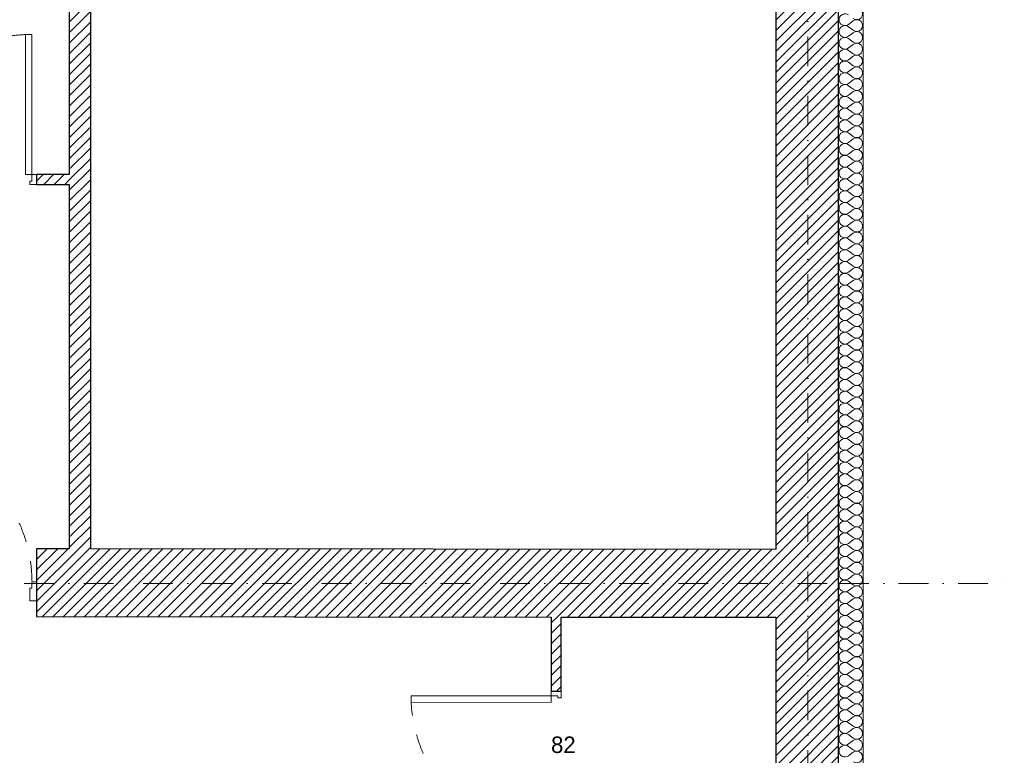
# Model space of a CAD drawing. Header units: millimetres. Extents: x 172139 to 266886, y 98118 to 138225.
# Tile 119 of 123: x 245941 to 251901, y 114331 to 118786. Entities that reach past the tile are written whole.
import ezdxf
from ezdxf.enums import TextEntityAlignment as Align

# ---------------------------------------------------------------- set-up
doc = ezdxf.new("R2010")
doc.units = ezdxf.units.MM
doc.header["$MEASUREMENT"] = 0
doc.linetypes.add('Kropki i Kreski', pattern=[360, 180, -90, 0, -90])
doc.linetypes.add('Przerywana', pattern=[240, 120, -120])
for name, color, linetype in [('Drzwi ArchiCAD', 7, 'Continuous'), ('Konstrukcja - Siatki mod', 7, 'Continuous'), ('KR_INW', 7, 'Continuous'), ('NAPIS_SODON', 7, 'Continuous'), ('Znaczniki drzwi ArchiCADa', 7, 'Continuous')]:
    doc.layers.add(name, color=color, linetype=linetype)
for name, color, linetype, lineweight in [('Drzwi ArchiCAD_Nr_pióra__1', 7, 'Continuous', 13), ('Drzwi ArchiCAD_Nr_pióra__27', 7, 'Continuous', 25), ('KR_INW_Nr_pióra__101', 252, 'Continuous', 5), ('KR_INW_Nr_pióra__27', 7, 'Continuous', 25), ('KR_INW_Nr_pióra__47', 7, 'Continuous', 15), ('NAPIS_SODON_Nr_pióra__1', 7, 'Continuous', 13), ('Znaczniki drzwi ArchiCADa_Nr_pióra__7', 7, 'Continuous', 13)]:
    doc.layers.add(name, color=color, linetype=linetype, lineweight=lineweight)
for name, color, linetype, lineweight, true_color in [('Konstrukcja - Siatki mod_Nr_pióra__48', 7, 'Continuous', 15, 0xa80f02), ('KR_INW_Nr_pióra__102', 7, 'Continuous', 5, 0xcccccc), ('Znaczniki drzwi ArchiCADa_Nr_pióra__20', 7, 'Continuous', 13, 0xb00000)]:
    doc.layers.add(name, color=color, linetype=linetype, lineweight=lineweight, true_color=true_color)
doc.styles.add('GENERATED_STYLE_1', font='txt')
pattern_1 = [(45, (0, 0), (-31.819804, 31.819804), [])]

# ---------------------------------------------------------------- blocks, each defined once
blk = doc.blocks.new('Strop_1', base_point=(179225, 121523.3))
at = {"layer": 'NAPIS_SODON_Nr_pióra__1', "linetype": 'Continuous', "flags": 128}
blk.add_lwpolyline([(179225, 121523.3), (179225.9, 107003.8), (250898.3, 107008.3), (250897.4, 121527.8)], close=True, dxfattribs=at)
blk = doc.blocks.new('*X214')
at = {"layer": 'KR_INW_Nr_pióra__102', "linetype": 'Continuous'}
for p, q in [((250986.7, 118778.6), (250958.1, 118757.1)), ((250986.7, 118721.4), (250958.1, 118742.9)), ((250986.7, 118707.1), (250958.1, 118685.7)), ((250986.7, 118650), (250958.1, 118671.4)), ((250986.7, 118635.7), (250958.1, 118614.3)), ((250986.7, 118578.6), (250958.1, 118600)), ((250986.7, 118564.3), (250958.1, 118542.9)), ((250986.7, 118507.1), (250958.1, 118528.6)), ((250986.7, 118492.9), (250958.1, 118471.4)), ((250986.7, 118435.7), (250958.1, 118457.1)), ((250986.7, 118421.4), (250958.1, 118400)), ((250986.7, 118364.3), (250958.1, 118385.7)), ((250986.7, 118350), (250958.1, 118328.6)), ((250986.7, 118292.9), (250958.1, 118314.3)), ((250986.7, 118278.6), (250958.1, 118257.1)), ((250986.7, 118221.4), (250958.1, 118242.9)), ((250986.7, 118207.1), (250958.1, 118185.7)), ((250986.7, 118150), (250958.1, 118171.4)), ((250986.7, 118135.7), (250958.1, 118114.3)), ((250986.7, 118078.6), (250958.1, 118100)), ((250986.7, 118064.3), (250958.1, 118042.9)), ((250986.7, 118007.1), (250958.1, 118028.6)), ((250986.7, 117992.9), (250958.1, 117971.4)), ((250986.7, 117935.7), (250958.1, 117957.1)), ((250986.7, 117921.4), (250958.1, 117900)), ((250986.7, 117864.3), (250958.1, 117885.7)), ((250986.7, 117850), (250958.1, 117828.6)), ((250986.7, 117792.9), (250958.1, 117814.3)), ((250986.7, 117778.6), (250958.1, 117757.1)), ((250986.7, 117721.4), (250958.1, 117742.9)), ((250986.7, 117707.1), (250958.1, 117685.7)), ((250986.7, 117650), (250958.1, 117671.4)), ((250986.7, 117635.7), (250958.1, 117614.3)), ((250986.7, 117578.6), (250958.1, 117600)), ((250986.7, 117564.3), (250958.1, 117542.9)), ((250986.7, 117507.1), (250958.1, 117528.6)), ((250986.7, 117492.9), (250958.1, 117471.4)), ((250986.7, 117435.7), (250958.1, 117457.1)), ((250986.7, 117421.4), (250958.1, 117400)), ((250986.7, 117364.3), (250958.1, 117385.7)), ((250986.7, 117350), (250958.1, 117328.6)), ((250986.7, 117292.9), (250958.1, 117314.3)), ((250986.7, 117278.6), (250958.1, 117257.1)), ((250986.7, 117221.4), (250958.1, 117242.9)), ((250986.7, 117207.1), (250958.1, 117185.7)), ((250986.7, 117150), (250958.1, 117171.4)), ((250986.7, 117135.7), (250958.1, 117114.3)), ((250986.7, 117078.6), (250958.1, 117100)), ((250986.7, 117064.3), (250958.1, 117042.9)), ((250986.7, 117007.1), (250958.1, 117028.6)), ((250986.7, 116992.9), (250958.1, 116971.4)), ((250986.7, 116935.7), (250958.1, 116957.1)), ((250986.7, 116921.4), (250958.1, 116900)), ((250986.7, 116864.3), (250958.1, 116885.7)), ((250986.7, 116850), (250958.1, 116828.6)), ((250986.7, 116792.9), (250958.1, 116814.3)), ((250986.7, 116778.6), (250958.1, 116757.1)), ((250986.7, 116721.4), (250958.1, 116742.9)), ((250986.7, 116707.1), (250958.1, 116685.7)), ((250986.7, 116650), (250958.1, 116671.4)), ((250986.7, 116635.7), (250958.1, 116614.3)), ((250986.7, 116578.6), (250958.1, 116600)), ((250986.7, 116564.3), (250958.1, 116542.9)), ((250986.7, 116507.1), (250958.1, 116528.6)), ((250986.7, 116492.9), (250958.1, 116471.4)), ((250986.7, 116435.7), (250958.1, 116457.1)), ((250986.7, 116421.4), (250958.1, 116400)), ((250986.7, 116364.3), (250958.1, 116385.7)), ((250986.7, 116350), (250958.1, 116328.6)), ((250986.7, 116292.9), (250958.1, 116314.3)), ((250986.7, 116278.6), (250958.1, 116257.1)), ((250986.7, 116221.4), (250958.1, 116242.9)), ((250986.7, 116207.1), (250958.1, 116185.7)), ((250986.7, 116150), (250958.1, 116171.4)), ((250986.7, 116135.7), (250958.1, 116114.3)), ((250986.7, 116078.6), (250958.1, 116100)), ((250986.7, 116064.3), (250958.1, 116042.9)), ((250986.7, 116007.1), (250958.1, 116028.6)), ((250986.7, 115992.9), (250958.1, 115971.4)), ((250986.7, 115935.7), (250958.1, 115957.1)), ((250986.7, 115921.4), (250958.1, 115900)), ((250986.7, 115864.3), (250958.1, 115885.7)), ((250986.7, 115850), (250958.1, 115828.6)), ((250986.7, 115792.9), (250958.1, 115814.3)), ((250986.7, 115778.6), (250958.1, 115757.1)), ((250986.7, 115721.4), (250958.1, 115742.9)), ((250986.7, 115707.1), (250958.1, 115685.7)), ((250986.7, 115650), (250958.1, 115671.4)), ((250986.7, 115635.7), (250958.1, 115614.3)), ((250986.7, 115578.6), (250958.1, 115600)), ((250986.7, 115564.3), (250958.1, 115542.9)), ((250986.7, 115507.1), (250958.1, 115528.6)), ((250986.7, 115492.9), (250958.1, 115471.4)), ((250986.7, 115435.7), (250958.1, 115457.1)), ((250986.7, 115421.4), (250958.1, 115400)), ((250986.7, 115364.3), (250958.1, 115385.7)), ((250986.7, 115350), (250958.1, 115328.6)), ((250986.7, 115292.9), (250958.1, 115314.3)), ((250986.7, 115278.6), (250958.1, 115257.1)), ((250986.7, 115221.4), (250958.1, 115242.9)), ((250986.7, 115207.1), (250958.1, 115185.7)), ((250986.7, 115150), (250958.1, 115171.4)), ((250986.7, 115135.7), (250958.1, 115114.3)), ((250986.7, 115078.6), (250958.1, 115100)), ((250986.7, 115064.3), (250958.1, 115042.9)), ((250986.7, 115007.1), (250958.1, 115028.6)), ((250986.7, 114992.9), (250958.1, 114971.4)), ((250986.7, 114935.7), (250958.1, 114957.1)), ((250986.7, 114921.4), (250958.1, 114900)), ((250986.7, 114864.3), (250958.1, 114885.7)), ((250986.7, 114850), (250958.1, 114828.6)), ((250986.7, 114792.9), (250958.1, 114814.3)), ((250986.7, 114778.6), (250958.1, 114757.1)), ((250986.7, 114721.4), (250958.1, 114742.9)), ((250986.7, 114707.1), (250958.1, 114685.7)), ((250986.7, 114650), (250958.1, 114671.4)), ((250986.7, 114635.7), (250958.1, 114614.3)), ((250986.7, 114578.6), (250958.1, 114600)), ((250986.7, 114564.3), (250958.1, 114542.9)), ((250986.7, 114507.1), (250958.1, 114528.6)), ((250986.7, 114492.9), (250958.1, 114471.4)), ((250986.7, 114435.7), (250958.1, 114457.1)), ((250986.7, 114421.4), (250958.1, 114400)), ((250986.7, 114364.3), (250958.1, 114385.7)), ((250986.7, 114350), (250958.1, 114328.6))]:
    blk.add_line(p, q, dxfattribs=at)
for centre, start, end in [((250936.7, 118785.7), 53.1301, 180), ((251008.1, 118821.4), 233.1301, 126.8699), ((250936.7, 118785.7), 180, 306.8699), ((250936.7, 118714.3), 53.1301, 180), ((251008.1, 118750), 233.1301, 126.8699), ((250936.7, 118714.3), 180, 306.8699), ((251008.1, 118678.6), 233.1301, 126.8699), ((250936.7, 118642.9), 53.1301, 180), ((250936.7, 118642.9), 180, 306.8699), ((251008.1, 118607.1), 233.1301, 126.8699), ((250936.7, 118571.4), 53.1301, 180), ((250936.7, 118571.4), 180, 306.8699), ((251008.1, 118535.7), 233.1301, 126.8699), ((250936.7, 118500), 53.1301, 180), ((250936.7, 118500), 180, 306.8699), ((250936.7, 118428.6), 53.1301, 180), ((251008.1, 118464.3), 233.1301, 126.8699), ((250936.7, 118428.6), 180, 306.8699), ((250936.7, 118357.1), 53.1301, 180), ((251008.1, 118392.9), 233.1301, 126.8699), ((250936.7, 118357.1), 180, 306.8699), ((251008.1, 118321.4), 233.1301, 126.8699), ((250936.7, 118285.7), 53.1301, 180), ((250936.7, 118285.7), 180, 306.8699), ((251008.1, 118250), 233.1301, 126.8699), ((250936.7, 118214.3), 53.1301, 180), ((250936.7, 118214.3), 180, 306.8699), ((251008.1, 118178.6), 233.1301, 126.8699), ((250936.7, 118142.9), 53.1301, 180), ((250936.7, 118142.9), 180, 306.8699), ((250936.7, 118071.4), 53.1301, 180), ((251008.1, 118107.1), 233.1301, 126.8699), ((250936.7, 118071.4), 180, 306.8699), ((250936.7, 118000), 53.1301, 180), ((251008.1, 118035.7), 233.1301, 126.8699), ((250936.7, 118000), 180, 306.8699), ((251008.1, 117964.3), 233.1301, 126.8699), ((250936.7, 117928.6), 53.1301, 180), ((250936.7, 117928.6), 180, 306.8699), ((251008.1, 117892.9), 233.1301, 126.8699), ((250936.7, 117857.1), 53.1301, 180), ((250936.7, 117857.1), 180, 306.8699), ((251008.1, 117821.4), 233.1301, 126.8699), ((250936.7, 117785.7), 53.1301, 180), ((250936.7, 117785.7), 180, 306.8699), ((251008.1, 117750), 233.1301, 126.8699), ((250936.7, 117714.3), 53.1301, 180), ((250936.7, 117714.3), 180, 306.8699), ((250936.7, 117642.9), 53.1301, 180), ((251008.1, 117678.6), 233.1301, 126.8699), ((250936.7, 117642.9), 180, 306.8699), ((250936.7, 117571.4), 53.1301, 180), ((251008.1, 117607.1), 233.1301, 126.8699), ((250936.7, 117571.4), 180, 306.8699), ((251008.1, 117535.7), 233.1301, 126.8699), ((250936.7, 117500), 53.1301, 180), ((250936.7, 117500), 180, 306.8699), ((251008.1, 117464.3), 233.1301, 126.8699), ((250936.7, 117428.6), 53.1301, 180), ((250936.7, 117428.6), 180, 306.8699), ((251008.1, 117392.9), 233.1301, 126.8699), ((250936.7, 117357.1), 53.1301, 180), ((250936.7, 117357.1), 180, 306.8699), ((250936.7, 117285.7), 53.1301, 180), ((251008.1, 117321.4), 233.1301, 126.8699), ((250936.7, 117285.7), 180, 306.8699), ((250936.7, 117214.3), 53.1301, 180), ((251008.1, 117250), 233.1301, 126.8699), ((250936.7, 117214.3), 180, 306.8699), ((251008.1, 117178.6), 233.1301, 126.8699), ((250936.7, 117142.9), 53.1301, 180), ((250936.7, 117142.9), 180, 306.8699), ((251008.1, 117107.1), 233.1301, 126.8699), ((250936.7, 117071.4), 53.1301, 180), ((250936.7, 117071.4), 180, 306.8699), ((251008.1, 117035.7), 233.1301, 126.8699), ((250936.7, 117000), 53.1301, 180), ((250936.7, 117000), 180, 306.8699), ((250936.7, 116928.6), 53.1301, 180), ((251008.1, 116964.3), 233.1301, 126.8699), ((250936.7, 116928.6), 180, 306.8699), ((250936.7, 116857.1), 53.1301, 180), ((251008.1, 116892.9), 233.1301, 126.8699), ((250936.7, 116857.1), 180, 306.8699), ((251008.1, 116821.4), 233.1301, 126.8699), ((250936.7, 116785.7), 53.1301, 180), ((250936.7, 116785.7), 180, 306.8699), ((251008.1, 116750), 233.1301, 126.8699), ((250936.7, 116714.3), 53.1301, 180), ((250936.7, 116714.3), 180, 306.8699), ((251008.1, 116678.6), 233.1301, 126.8699), ((250936.7, 116642.9), 53.1301, 180), ((250936.7, 116642.9), 180, 306.8699), ((250936.7, 116571.4), 53.1301, 180), ((251008.1, 116607.1), 233.1301, 126.8699), ((250936.7, 116571.4), 180, 306.8699), ((250936.7, 116500), 53.1301, 180), ((251008.1, 116535.7), 233.1301, 126.8699), ((250936.7, 116500), 180, 306.8699), ((251008.1, 116464.3), 233.1301, 126.8699), ((250936.7, 116428.6), 53.1301, 180), ((250936.7, 116428.6), 180, 306.8699), ((251008.1, 116392.9), 233.1301, 126.8699), ((250936.7, 116357.1), 53.1301, 180), ((250936.7, 116357.1), 180, 306.8699), ((251008.1, 116321.4), 233.1301, 126.8699), ((250936.7, 116285.7), 53.1301, 180), ((250936.7, 116285.7), 180, 306.8699), ((250936.7, 116214.3), 53.1301, 180), ((251008.1, 116250), 233.1301, 126.8699), ((250936.7, 116214.3), 180, 306.8699), ((250936.7, 116142.9), 53.1301, 180), ((251008.1, 116178.6), 233.1301, 126.8699), ((250936.7, 116142.9), 180, 306.8699), ((251008.1, 116107.1), 233.1301, 126.8699), ((250936.7, 116071.4), 53.1301, 180), ((250936.7, 116071.4), 180, 306.8699), ((251008.1, 116035.7), 233.1301, 126.8699), ((250936.7, 116000), 53.1301, 180), ((250936.7, 116000), 180, 306.8699), ((251008.1, 115964.3), 233.1301, 126.8699), ((250936.7, 115928.6), 53.1301, 180), ((250936.7, 115928.6), 180, 306.8699), ((250936.7, 115857.1), 53.1301, 180), ((251008.1, 115892.9), 233.1301, 126.8699), ((250936.7, 115857.1), 180, 306.8699), ((250936.7, 115785.7), 53.1301, 180), ((251008.1, 115821.4), 233.1301, 126.8699), ((250936.7, 115785.7), 180, 306.8699), ((251008.1, 115750), 233.1301, 126.8699), ((250936.7, 115714.3), 53.1301, 180), ((250936.7, 115714.3), 180, 306.8699), ((251008.1, 115678.6), 233.1301, 126.8699), ((250936.7, 115642.9), 53.1301, 180), ((250936.7, 115642.9), 180, 306.8699), ((251008.1, 115607.1), 233.1301, 126.8699), ((250936.7, 115571.4), 53.1301, 180), ((250936.7, 115571.4), 180, 306.8699), ((250936.7, 115500), 53.1301, 180), ((251008.1, 115535.7), 233.1301, 126.8699), ((250936.7, 115500), 180, 306.8699), ((250936.7, 115428.6), 53.1301, 180), ((251008.1, 115464.3), 233.1301, 126.8699), ((250936.7, 115428.6), 180, 306.8699), ((251008.1, 115392.9), 233.1301, 126.8699), ((250936.7, 115357.1), 53.1301, 180), ((250936.7, 115357.1), 180, 306.8699), ((251008.1, 115321.4), 233.1301, 126.8699), ((250936.7, 115285.7), 53.1301, 180), ((250936.7, 115285.7), 180, 306.8699), ((251008.1, 115250), 233.1301, 126.8699), ((250936.7, 115214.3), 53.1301, 180), ((250936.7, 115214.3), 180, 306.8699), ((250936.7, 115142.9), 53.1301, 180), ((251008.1, 115178.6), 233.1301, 126.8699), ((250936.7, 115142.9), 180, 306.8699), ((250936.7, 115071.4), 53.1301, 180), ((251008.1, 115107.1), 233.1301, 126.8699), ((250936.7, 115071.4), 180, 306.8699), ((251008.1, 115035.7), 233.1301, 126.8699), ((250936.7, 115000), 53.1301, 180), ((250936.7, 115000), 180, 306.8699), ((251008.1, 114964.3), 233.1301, 126.8699), ((250936.7, 114928.6), 53.1301, 180), ((250936.7, 114928.6), 180, 306.8699), ((251008.1, 114892.9), 233.1301, 126.8699), ((250936.7, 114857.1), 53.1301, 180), ((250936.7, 114857.1), 180, 306.8699), ((250936.7, 114785.7), 53.1301, 180), ((251008.1, 114821.4), 233.1301, 126.8699), ((250936.7, 114785.7), 180, 306.8699), ((250936.7, 114714.3), 53.1301, 180), ((251008.1, 114750), 233.1301, 126.8699), ((250936.7, 114714.3), 180, 306.8699), ((251008.1, 114678.6), 233.1301, 126.8699), ((250936.7, 114642.9), 53.1301, 180), ((250936.7, 114642.9), 180, 306.8699), ((251008.1, 114607.1), 233.1301, 126.8699), ((250936.7, 114571.4), 53.1301, 180), ((250936.7, 114571.4), 180, 306.8699), ((251008.1, 114535.7), 233.1301, 126.8699), ((250936.7, 114500), 53.1301, 180), ((250936.7, 114500), 180, 306.8699), ((250936.7, 114428.6), 53.1301, 180), ((251008.1, 114464.3), 233.1301, 126.8699), ((250936.7, 114428.6), 180, 306.8699), ((250936.7, 114357.1), 53.1301, 180), ((251008.1, 114392.9), 233.1301, 126.8699), ((250936.7, 114357.1), 180, 306.8699), ((251008.1, 114321.4), 233.1301, 126.8699)]:
    blk.add_arc(centre, 35.7, start, end, dxfattribs=at)
blk = doc.blocks.new('Ściana_4', base_point=(251047.4, 121675.6))
at = {"layer": 'KR_INW_Nr_pióra__101', "linetype": 'Continuous'}
h = blk.add_hatch(dxfattribs=at)
h.set_pattern_fill('Cegła_licówka', color=256, style=0, pattern_type=2)
h.set_pattern_definition(pattern_1)
h.paths.add_polyline_path([(250897.4, 107005.1), (250897.4, 121525.6), (250517.4, 121145.6), (250517.4, 107385.1)])
at = {"layer": 'KR_INW_Nr_pióra__27', "linetype": 'Continuous'}
blk.add_line((250897.4, 107005.1), (250897.4, 121525.6), dxfattribs=at)
at = {"layer": 'KR_INW_Nr_pióra__27', "linetype": 'Continuous', "flags": 128}
for points in [[(250517.4, 121145.6), (250517.4, 115577.2)], [(250517.4, 115167.2), (250517.4, 113415.9)]]:
    blk.add_lwpolyline(points, dxfattribs=at)
at = {"layer": 'KR_INW_Nr_pióra__47', "linetype": 'Continuous', "flags": 128}
blk.add_lwpolyline([(251047.4, 106855.1), (251047.4, 121675.6)], dxfattribs=at)
at = {"layer": 'KR_INW'}
blk.add_blockref('*X214', (0, 0), dxfattribs=at)
blk = doc.blocks.new('Drzwi 19_6')
at = {"layer": 'Drzwi ArchiCAD_Nr_pióra__1', "linetype": 'Continuous'}
for p, q in [((381.9, 0), (381.9, 843.8)), ((381.9, 843.8), (421.9, 843.8)), ((421.9, 843.8), (421.9, 0)), ((-421.9, 0), (-449.9, 0)), ((-449.9, 0), (-449.9, -115)), ((-421.9, -40), (-421.9, 0)), ((421.9, 0), (381.9, 0)), ((449.9, 0), (421.9, 0)), ((421.9, 0), (421.9, -40)), ((449.9, -115), (449.9, 0)), ((-409.9, -40), (-421.9, -40)), ((-409.9, -115), (-409.9, -40)), ((421.9, -40), (409.9, -40)), ((409.9, -40), (409.9, -115)), ((-449.9, -115), (-409.9, -115)), ((409.9, -115), (449.9, -115))]:
    blk.add_line(p, q, dxfattribs=at)
at = {"layer": 'Drzwi ArchiCAD_Nr_pióra__1', "linetype": 'Przerywana'}
blk.add_arc((421.9, 0), 843.8, 90, 180, dxfattribs=at)
at = {"layer": 'Drzwi ArchiCAD_Nr_pióra__27', "linetype": 'Continuous'}
for p, q in [((-449.9, 0), (-449.9, -115)), ((449.9, 0), (449.9, -115))]:
    blk.add_line(p, q, dxfattribs=at)
blk = doc.blocks.new('Ściana_25', base_point=(230442, 115191.6))
at = {"layer": 'KR_INW_Nr_pióra__101', "linetype": 'Continuous'}
h = blk.add_hatch(dxfattribs=at)
h.set_pattern_fill('Cegła_licówka', color=256, style=0, pattern_type=2)
h.set_pattern_definition(pattern_1)
h.paths.add_polyline_path([(246042.2, 115172.6), (250517.4, 115167.2), (250517.4, 115577.2), (246042.7, 115582.6), (246042.5, 115382.6), (246042.3, 115267.6)])
at = {"layer": 'KR_INW_Nr_pióra__27', "linetype": 'Continuous'}
for p, q in [((246042.7, 115582.6), (246042.5, 115382.6)), ((246042.5, 115382.6), (246042.3, 115267.6)), ((246042.3, 115267.6), (246042.2, 115172.6))]:
    blk.add_line(p, q, dxfattribs=at)
at = {"layer": 'KR_INW_Nr_pióra__27', "linetype": 'Continuous', "flags": 128}
for points in [[(246240.9, 115582.4), (246042.7, 115582.6)], [(250517.4, 115577.2), (246370.9, 115582.2)], [(246042.2, 115172.6), (249158.4, 115168.8)], [(249218.4, 115168.8), (250517.4, 115167.2)]]:
    blk.add_lwpolyline(points, dxfattribs=at)
at = {"layer": 'Drzwi ArchiCAD', "linetype": 'Continuous', "xscale": -0.9999999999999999, "zscale": 1000, "rotation": 359.9303963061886}
blk.add_blockref('Drzwi 19_6', (245592.6, 115383.2), dxfattribs=at)
blk = doc.blocks.new('Drzwi 19_28')
at = {"layer": 'Drzwi ArchiCAD_Nr_pióra__1', "linetype": 'Continuous'}
for p, q in [((384.1, 0), (384.1, 848.3)), ((384.1, 848.3), (424.1, 848.3)), ((424.1, 848.3), (424.1, 0)), ((-424.1, 0), (-452.1, 0)), ((-452.1, 0), (-452.1, -60)), ((-424.1, -40), (-424.1, 0)), ((424.1, 0), (384.1, 0)), ((452.1, 0), (424.1, 0)), ((424.1, 0), (424.1, -40)), ((452.1, -60), (452.1, 0)), ((-412.1, -40), (-424.1, -40)), ((-412.1, -60), (-412.1, -40)), ((424.1, -40), (412.1, -40)), ((412.1, -40), (412.1, -60)), ((-452.1, -60), (-412.1, -60)), ((412.1, -60), (452.1, -60))]:
    blk.add_line(p, q, dxfattribs=at)
at = {"layer": 'Drzwi ArchiCAD_Nr_pióra__1', "linetype": 'Przerywana'}
blk.add_arc((424.1, 0), 848.3, 90, 180, dxfattribs=at)
at = {"layer": 'Drzwi ArchiCAD_Nr_pióra__27', "linetype": 'Continuous'}
for p, q in [((-452.1, 0), (-452.1, -60)), ((452.1, 0), (452.1, -60))]:
    blk.add_line(p, q, dxfattribs=at)
blk = doc.blocks.new('Znacznik Wym 19_20')
at = {"layer": 'Znaczniki drzwi ArchiCADa_Nr_pióra__20', "linetype": 'Continuous'}
blk.add_line((0, 250), (0, -360), dxfattribs=at)
at = {"layer": 'Znaczniki drzwi ArchiCADa_Nr_pióra__7', "style": 'GENERATED_STYLE_1'}
for tag, p in [('AC_MarkerText_2', (-17.6, -97.3)), ('AC_MarkerText_3', (182.4, -161.3))]:
    blk.add_attdef(tag, text='', height=100, rotation=90, dxfattribs=at).set_placement(p, align=Align.BOTTOM_LEFT)
blk = doc.blocks.new('Ściana_72', base_point=(243274.7, 117848.3))
at = {"layer": 'KR_INW_Nr_pióra__101', "linetype": 'Continuous'}
h = blk.add_hatch(dxfattribs=at)
h.set_pattern_fill('Cegła_licówka', color=256, style=0, pattern_type=2)
h.set_pattern_definition(pattern_1)
h.paths.add_polyline_path([(243654.7, 117788.3), (245138.5, 117788.3), (245138.5, 117848.3), (243654.7, 117848.3)])
h = blk.add_hatch(dxfattribs=at)
h.set_pattern_fill('Cegła_licówka', color=256, style=0, pattern_type=2)
h.set_pattern_definition(pattern_1)
h.paths.add_polyline_path([(246042.7, 117848.3), (246042.7, 117788.3), (246240.9, 117788.3), (246240.9, 117848.3)])
at = {"layer": 'KR_INW_Nr_pióra__27', "linetype": 'Continuous'}
for p, q in [((245138.5, 117848.3), (245138.5, 117788.3)), ((246042.7, 117848.3), (246042.7, 117788.3))]:
    blk.add_line(p, q, dxfattribs=at)
at = {"layer": 'KR_INW_Nr_pióra__27', "linetype": 'Continuous', "flags": 128}
for points in [[(245138.5, 117848.3), (243654.7, 117848.3)], [(246240.9, 117848.3), (246042.7, 117848.3)], [(243654.7, 117788.3), (244852.7, 117788.3)], [(244912.7, 117788.3), (245138.5, 117788.3)], [(246042.7, 117788.3), (246240.9, 117788.3)]]:
    blk.add_lwpolyline(points, dxfattribs=at)
at = {"layer": 'Drzwi ArchiCAD', "linetype": 'Continuous', "zscale": 1000}
blk.add_blockref('Drzwi 19_28', (245590.6, 117848.3), dxfattribs=at)
at = {"layer": 'Znaczniki drzwi ArchiCADa', "color": 14, "lineweight": 13, "true_color": 0xb00000}
ref = blk.add_blockref('Znacznik Wym 19_20', (245590.6, 117848.3), dxfattribs=at)
ref.add_attrib('AC_MarkerText_2', '82', dxfattribs={"layer": 'Znaczniki drzwi ArchiCADa_Nr_pióra__7', "color": 7, "height": 100, "rotation": 90, "style": 'GENERATED_STYLE_1'}).set_placement((245572.9, 117750.9), align=Align.BOTTOM_LEFT)
ref.add_attrib('AC_MarkerText_3', '206', dxfattribs={"layer": 'Znaczniki drzwi ArchiCADa_Nr_pióra__7', "color": 7, "height": 100, "rotation": 90, "style": 'GENERATED_STYLE_1'}).set_placement((245772.9, 117686.9), align=Align.BOTTOM_LEFT)
blk = doc.blocks.new('Ściana_74', base_point=(246240.9, 115172.4))
at = {"layer": 'KR_INW_Nr_pióra__101', "linetype": 'Continuous'}
h = blk.add_hatch(dxfattribs=at)
h.set_pattern_fill('Cegła_licówka', color=256, style=0, pattern_type=2)
h.set_pattern_definition(pattern_1)
h.paths.add_polyline_path([(246370.9, 115582.2), (246370.9, 121145.6), (246240.9, 121145.6), (246240.9, 115582.4)])
at = {"layer": 'KR_INW_Nr_pióra__27', "linetype": 'Continuous', "flags": 128}
for points in [[(246240.9, 121145.6), (246240.9, 117848.3)], [(246370.9, 115582.2), (246370.9, 121145.6)], [(246240.9, 117788.3), (246240.9, 115582.4)]]:
    blk.add_lwpolyline(points, dxfattribs=at)
blk = doc.blocks.new('Znacznik Wym 19_2')
at = {"layer": 'Znaczniki drzwi ArchiCADa_Nr_pióra__20', "linetype": 'Continuous'}
blk.add_line((0, -310), (0, 300), dxfattribs=at)
at = {"layer": 'Znaczniki drzwi ArchiCADa_Nr_pióra__7', "style": 'GENERATED_STYLE_1'}
for tag, p in [('AC_MarkerText_2', (-17.6, -29.3)), ('AC_MarkerText_3', (182.4, -29.3))]:
    blk.add_attdef(tag, text='', height=100, rotation=90, dxfattribs=at).set_placement(p, align=Align.BOTTOM_LEFT)
blk = doc.blocks.new('Ściana_75', base_point=(249218.4, 115168.8))
at = {"layer": 'KR_INW_Nr_pióra__101', "linetype": 'Continuous'}
h = blk.add_hatch(dxfattribs=at)
h.set_pattern_fill('Cegła_licówka', color=256, style=0, pattern_type=2)
h.set_pattern_definition(pattern_1)
h.paths.add_polyline_path([(249158.4, 115168.8), (249157.9, 114719.3), (249217.9, 114719.3), (249218.4, 115168.8)])
h = blk.add_hatch(dxfattribs=at)
h.set_pattern_fill('Cegła_licówka', color=256, style=0, pattern_type=2)
h.set_pattern_definition(pattern_1)
h.paths.add_polyline_path([(249156.3, 113414.9), (249216.3, 113415), (249216.8, 113815), (249156.8, 113815.1)])
at = {"layer": 'KR_INW_Nr_pióra__27', "linetype": 'Continuous'}
for p, q in [((249157.9, 114719.3), (249217.9, 114719.3)), ((249156.8, 113815.1), (249216.8, 113815))]:
    blk.add_line(p, q, dxfattribs=at)
at = {"layer": 'KR_INW_Nr_pióra__27', "linetype": 'Continuous', "flags": 128}
for points in [[(249158.4, 115168.8), (249157.9, 114719.3)], [(249217.9, 114719.3), (249218.4, 115168.8)], [(249156.8, 113815.1), (249156.3, 113414.9)], [(249216.3, 113415), (249216.8, 113815)]]:
    blk.add_lwpolyline(points, dxfattribs=at)
at = {"layer": 'Drzwi ArchiCAD', "linetype": 'Continuous', "zscale": 1000, "rotation": 89.93039630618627}
blk.add_blockref('Drzwi 19_28', (249157.3, 114267.2), dxfattribs=at)
at = {"layer": 'Znaczniki drzwi ArchiCADa', "color": 14, "lineweight": 13, "true_color": 0xb00000}
ref = blk.add_blockref('Znacznik Wym 19_2', (249217.3, 114267.1), dxfattribs=dict(at, rotation=269.9303963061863))
ref.add_attrib('AC_MarkerText_2', '82', dxfattribs={"layer": 'Znaczniki drzwi ArchiCADa_Nr_pióra__7', "color": 7, "height": 100, "rotation": 359.9304, "style": 'GENERATED_STYLE_1'}).set_placement((249157.4, 114315.5), align=Align.BOTTOM_LEFT)
ref.add_attrib('AC_MarkerText_3', '206', dxfattribs={"layer": 'Znaczniki drzwi ArchiCADa_Nr_pióra__7', "color": 7, "height": 100, "rotation": 359.9304, "style": 'GENERATED_STYLE_1'}).set_placement((249157.1, 114115.5), align=Align.BOTTOM_LEFT)
blk = doc.blocks.new('Standardowy znacznik siatki_2')
at = {"layer": 'Konstrukcja - Siatki mod_Nr_pióra__48', "linetype": 'Kropki i Kreski'}
blk.add_line((1000, 0), (16187.8, 0), dxfattribs=at)
blk = doc.blocks.new('Standardowy znacznik siatki_10')
at = {"layer": 'Konstrukcja - Siatki mod_Nr_pióra__48', "linetype": 'Kropki i Kreski'}
for p, q in [((1000, 0), (72912, 0)), ((72912, 0), (73912, 0))]:
    blk.add_line(p, q, dxfattribs=at)

msp = doc.modelspace()

# ---------------------------------------------------------------- block references
at = {"layer": 'Konstrukcja - Siatki mod', "color": 8, "linetype": 'Continuous', "lineweight": 13, "zscale": 1000, "rotation": 270}
msp.add_blockref('Standardowy znacznik siatki_2', (250711.3, 122925.3), dxfattribs=at)
at = {"layer": 'Konstrukcja - Siatki mod', "color": 8, "linetype": 'Continuous', "lineweight": 13, "zscale": 1000}
msp.add_blockref('Standardowy znacznik siatki_10', (177989.3, 115372.2), dxfattribs=at)
at = {"layer": 'KR_INW'}
for name, p in [('Ściana_4', (251047.4, 121675.6)), ('Ściana_74', (246240.9, 115172.4)), ('Ściana_72', (243274.7, 117848.3)), ('Ściana_25', (230442, 115191.6)), ('Ściana_75', (249218.4, 115168.8))]:
    msp.add_blockref(name, p, dxfattribs=at)
at = {"layer": 'NAPIS_SODON', "linetype": 'Continuous'}
msp.add_blockref('Strop_1', (179225, 121523.3), dxfattribs=at)

doc.saveas('drawing.dxf')
